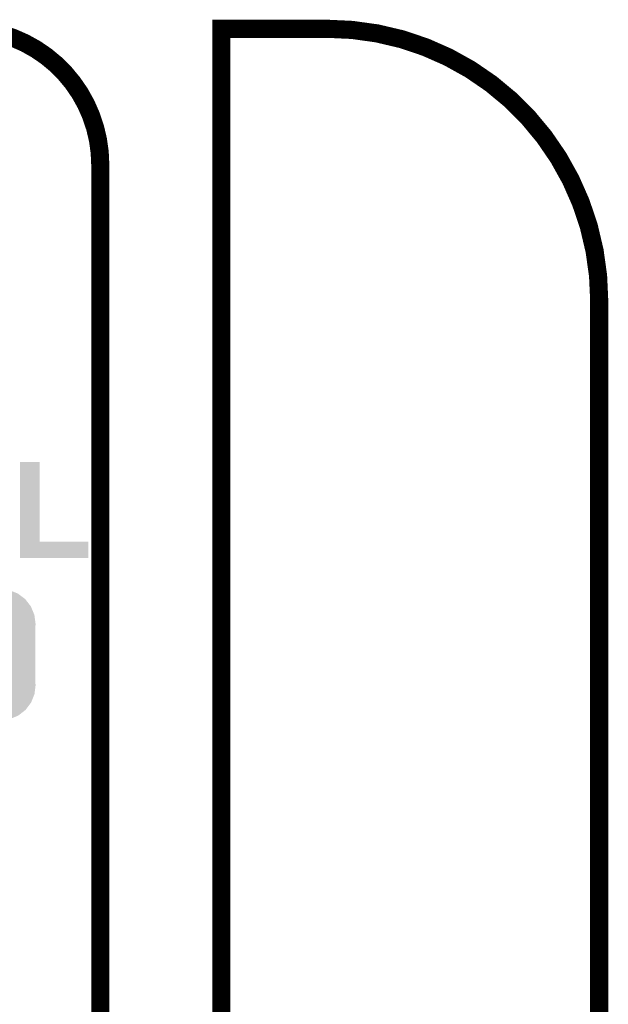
# Model space of a CAD drawing. Extents: x -0.05 to 0.95, y -0.15 to 1.54.
# Tile 45 of 45: x 0.76 to 0.95, y 1.22 to 1.54. Entities that reach past the tile are written whole.
import ezdxf

# ---------------------------------------------------------------- set-up
doc = ezdxf.new("R2010")
doc.units = 0
doc.layers.get('0').update_dxf_attribs({"linetype": 'CONTINUOUS'})
for name, color, linetype in [('ACCEL_35_CLICK_V101_GKO', 5, 'CONTINUOUS'), ('ACCEL_35_CLICK_V101_GTO', 14, 'CONTINUOUS'), ('ACCEL_35_CLICK_V101_GTS', 12, 'CONTINUOUS')]:
    doc.layers.add(name, color=color, linetype=linetype)

# ---------------------------------------------------------------- blocks, each defined once
blk = doc.blocks.new('CUSTOM_76')
for points in [[(-0.01555, 0.01838), (-0.01329, 0.02013), (0.01558, 0.01838), (0.01326, 0.02013)], [(-0.01329, 0.02013), (-0.01312, 0.02021), (0.01326, 0.02013), (0.01316, 0.02021)], [(-0.01312, 0.02021), (-0.0105, 0.0213), (0.01316, 0.02021), (0.01045, 0.0213)], [(-0.0105, 0.0213), (-0.01022, 0.02134), (0.01045, 0.0213), (0.01036, 0.02134)], [(-0.01022, 0.02134), (-0.0075, 0.0217), (0.01036, 0.02134), (0.0075, 0.0217)], [(-0.01741, 0.01599), (-0.01568, 0.01828), (0.01743, 0.01599), (0.01566, 0.01828)], [(-0.01568, 0.01828), (-0.01555, 0.01838), (0.01566, 0.01828), (0.01558, 0.01838)], [(-0.019, 0.0102), (-0.01864, 0.01306), (0.019, 0.0102), (0.01862, 0.01306)], [(-0.01864, 0.01306), (-0.01858, 0.0132), (0.01862, 0.01306), (0.0186, 0.0132)], [(-0.01858, 0.0132), (-0.01751, 0.01586), (0.0186, 0.0132), (0.01749, 0.01586)], [(-0.01751, 0.01586), (-0.01741, 0.01599), (0.01749, 0.01586), (0.01743, 0.01599)], [(-0.01895, 0.00913), (-0.019, 0.0102), (0.01895, 0.00913), (0.019, 0.0102)], [(-0.01895, -0.00913), (-0.01895, 0.00913), (0.01895, -0.00913), (0.01895, 0.00913)], [(-0.019, -0.0102), (-0.01895, -0.00913), (0.019, -0.0102), (0.01895, -0.00913)], [(-0.01862, -0.01306), (-0.019, -0.0102), (0.01864, -0.01306), (0.019, -0.0102)], [(-0.0186, -0.0132), (-0.01862, -0.01306), (0.01858, -0.0132), (0.01864, -0.01306)], [(-0.01749, -0.01586), (-0.0186, -0.0132), (0.01751, -0.01586), (0.01858, -0.0132)], [(-0.01743, -0.01599), (-0.01749, -0.01586), (0.01741, -0.01599), (0.01751, -0.01586)], [(-0.01566, -0.01828), (-0.01743, -0.01599), (0.01568, -0.01828), (0.01741, -0.01599)], [(-0.01558, -0.01838), (-0.01566, -0.01828), (0.01555, -0.01838), (0.01568, -0.01828)], [(-0.01326, -0.02013), (-0.01558, -0.01838), (0.01329, -0.02013), (0.01555, -0.01838)], [(-0.01316, -0.02021), (-0.01326, -0.02013), (0.01312, -0.02021), (0.01329, -0.02013)], [(-0.01045, -0.0213), (-0.01316, -0.02021), (0.0105, -0.0213), (0.01312, -0.02021)], [(-0.01036, -0.02134), (-0.01045, -0.0213), (0.01022, -0.02134), (0.0105, -0.0213)], [(-0.0075, -0.0217), (-0.01036, -0.02134), (0.0075, -0.0217), (0.01022, -0.02134)]]:
    blk.add_solid(points)

msp = doc.modelspace()

# ---------------------------------------------------------------- linework, layer by layer
at = {"layer": 'ACCEL_35_CLICK_V101_GKO', "const_width": 0.006}
for points in [[(0.785, 1.495, 0.414214), (0.74, 1.54)], [(0.95, 1.45, 0.414214), (0.86, 1.54)]]:
    msp.add_lwpolyline(points, format="xyb", dxfattribs=at)
for points in [[(0.825, 0.9764), (0.825, 1.54), (0.86, 1.54)], [(0.785, 1.06), (0.785, 1.495)], [(0.95, -0.05), (0.95, 1.45)]]:
    msp.add_lwpolyline(points, dxfattribs=at)
at = {"layer": 'ACCEL_35_CLICK_V101_GTO'}
for points in [[(0.7584, 1.3704), (0.7584, 1.3967), (0.7649, 1.3704), (0.7649, 1.3967)], [(0.7584, 1.3967), (0.7584, 1.3967), (0.7649, 1.3967), (0.7584, 1.3967)], [(0.7584, 1.365), (0.7584, 1.3704), (0.781, 1.365), (0.781, 1.3704)], [(0.7584, 1.3704), (0.7584, 1.3704), (0.781, 1.3704), (0.7649, 1.3704)]]:
    msp.add_solid(points, dxfattribs=at)

# ---------------------------------------------------------------- block references
at = {"layer": 'ACCEL_35_CLICK_V101_GTS'}
msp.add_blockref('CUSTOM_76', (0.7446, 1.333), dxfattribs=at)

doc.saveas('drawing.dxf')
